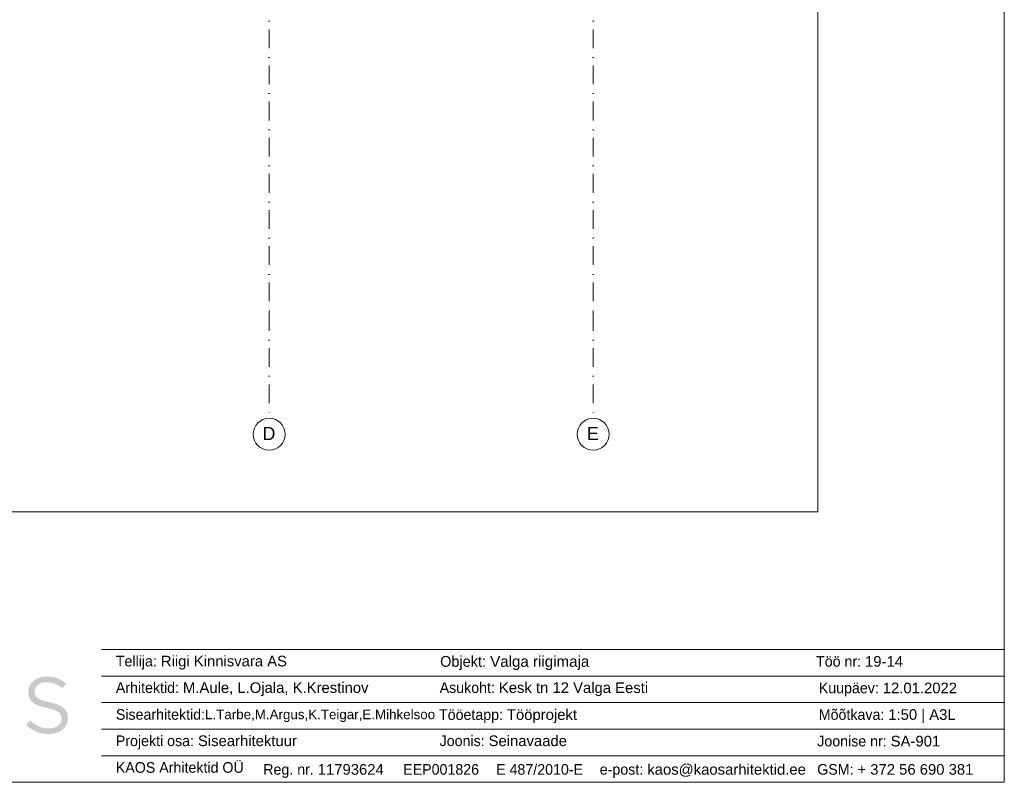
# Paper-space layout 'SA-901 Seinavaade' of a CAD drawing. Header units: millimetres. Extents: x 15 to 415, y 5 to 292.
# Tile 6 of 11: x 230 to 415, y 5 to 148. Entities that reach past the tile are written whole.
import ezdxf
from ezdxf.xclip import XClip

# ---------------------------------------------------------------- set-up
doc = ezdxf.new("R2010")
doc.units = ezdxf.units.MM
doc.header["$MEASUREMENT"] = 0
doc.header["$XCLIPFRAME"] = 2
doc.linetypes.add('Dot & Dashed', pattern=[6.702778, 3.527778, -1.763889, 0, -1.411111])
doc.layers.add('AR - Teljed', color=7, linetype='Continuous')
doc.styles.add('GENERATED_STYLE_1', font='txt')
doc.styles.add('GENERATED_STYLE_2', font='txt')

# ---------------------------------------------------------------- blocks, each defined once
blk = doc.blocks.new('Drawing_1_1', base_point=(59.68, 173.49))
at = {"layer": 'AR - Teljed', "color": 251, "linetype": 'Dot & Dashed', "lineweight": 13}
for p, q in [((276.58, 153.49), (276.58, 93.49)), ((337.58, 153.49), (337.58, 93.49)), ((276.58, 93.49), (276.58, 73.49)), ((337.58, 93.49), (337.58, 73.49))]:
    blk.add_line(p, q, dxfattribs=at)
at = {"layer": 'AR - Teljed', "color": 251, "linetype": 'Continuous', "lineweight": 13}
for centre in [(276.58, 70.49), (337.58, 70.49)]:
    blk.add_circle(centre, 3, dxfattribs=at)
at = {"layer": 'AR - Teljed', "color": 251, "linetype": 'Dot & Dashed', "lineweight": 13}
for p in [(276.58, 93.49), (276.58, 93.49), (337.58, 93.49), (337.58, 93.49)]:
    blk.add_point(p, dxfattribs=at)
at = {"layer": 'AR - Teljed', "color": 251, "linetype": 'Continuous', "lineweight": 13, "char_height": 2.5, "attachment_point": 4, "style": 'GENERATED_STYLE_1'}
for s, insert in [('{\\A1;D}', (275.34, 70.63)), ('{\\A1;E}', (336.43, 70.63))]:
    blk.add_mtext(s, dxfattribs=dict(at, insert=insert))

psp = doc.layouts.new('SA-901 Seinavaade')

# ---------------------------------------------------------------- hatches: boundary and pattern name
at = {"linetype": 'Continuous', "lineweight": 9}
psp.add_hatch(color=7, dxfattribs=at).paths.add_polyline_path([(230.81, 15.77), (230.87, 15.71), (230.93, 15.66), (230.99, 15.61), (231.05, 15.56), (231.11, 15.51), (231.17, 15.47), (231.23, 15.42), (231.29, 15.37), (231.35, 15.33), (231.41, 15.28), (231.47, 15.24), (231.53, 15.19), (231.59, 15.15), (231.65, 15.11), (231.71, 15.07), (231.78, 15.03), (231.84, 14.99), (231.9, 14.95), (231.96, 14.92), (232.03, 14.88), (232.09, 14.84), (232.15, 14.81), (232.22, 14.77), (232.28, 14.74), (232.35, 14.71), (232.41, 14.68), (232.47, 14.65), (232.54, 14.62), (232.6, 14.59), (232.67, 14.56), (232.74, 14.53), (232.8, 14.5), (232.87, 14.48), (232.94, 14.45), (233, 14.43), (233.07, 14.41), (233.14, 14.38), (233.2, 14.36), (233.27, 14.34), (233.34, 14.32), (233.41, 14.3), (233.48, 14.28), (233.55, 14.27), (233.62, 14.25), (233.69, 14.23), (233.76, 14.22), (233.83, 14.2), (233.9, 14.19), (233.97, 14.18), (234.05, 14.17), (234.12, 14.16), (234.19, 14.15), (234.27, 14.14), (234.34, 14.13), (234.41, 14.12), (234.49, 14.11), (234.56, 14.11), (234.64, 14.1), (234.71, 14.1), (234.79, 14.09), (234.87, 14.09), (234.94, 14.09), (235.02, 14.09), (235.1, 14.09), (235.2, 14.09), (235.29, 14.09), (235.39, 14.09), (235.48, 14.1), (235.58, 14.11), (235.67, 14.12), (235.76, 14.13), (235.85, 14.14), (235.94, 14.15), (236.03, 14.17), (236.12, 14.19), (236.2, 14.21), (236.29, 14.23), (236.37, 14.25), (236.46, 14.27), (236.54, 14.3), (236.62, 14.32), (236.7, 14.35), (236.78, 14.38), (236.85, 14.41), (236.93, 14.45), (237, 14.48), (237.08, 14.51), (237.15, 14.55), (237.22, 14.59), (237.29, 14.63), (237.36, 14.67), (237.42, 14.71), (237.49, 14.76), (237.55, 14.8), (237.61, 14.85), (237.67, 14.9), (237.73, 14.95), (237.79, 15), (237.84, 15.05), (237.9, 15.1), (237.95, 15.16), (238, 15.21), (238.05, 15.27), (238.1, 15.33), (238.14, 15.39), (238.19, 15.45), (238.23, 15.51), (238.27, 15.57), (238.31, 15.63), (238.35, 15.7), (238.38, 15.77), (238.42, 15.83), (238.45, 15.9), (238.48, 15.97), (238.51, 16.04), (238.53, 16.11), (238.56, 16.19), (238.58, 16.26), (238.6, 16.34), (238.61, 16.41), (238.63, 16.49), (238.64, 16.57), (238.66, 16.65), (238.67, 16.73), (238.67, 16.81), (238.68, 16.89), (238.68, 16.97), (238.68, 17.09), (238.68, 17.16), (238.68, 17.23), (238.68, 17.31), (238.67, 17.38), (238.66, 17.45), (238.65, 17.52), (238.64, 17.59), (238.63, 17.65), (238.62, 17.72), (238.6, 17.79), (238.59, 17.85), (238.57, 17.91), (238.55, 17.97), (238.53, 18.04), (238.5, 18.1), (238.48, 18.16), (238.45, 18.21), (238.42, 18.27), (238.39, 18.33), (238.36, 18.38), (238.33, 18.44), (238.29, 18.49), (238.26, 18.54), (238.22, 18.6), (238.18, 18.65), (238.14, 18.7), (238.09, 18.75), (238.05, 18.8), (238, 18.84), (237.95, 18.89), (237.9, 18.94), (237.85, 18.98), (237.8, 19.03), (237.74, 19.07), (237.69, 19.11), (237.63, 19.15), (237.57, 19.2), (237.5, 19.24), (237.44, 19.28), (237.37, 19.32), (237.31, 19.35), (237.24, 19.39), (237.17, 19.43), (237.09, 19.46), (237.02, 19.5), (236.94, 19.54), (236.86, 19.57), (236.78, 19.6), (236.7, 19.64), (236.62, 19.67), (236.53, 19.7), (236.45, 19.73), (236.36, 19.76), (236.27, 19.79), (236.18, 19.82), (236.08, 19.85), (235.99, 19.88), (235.89, 19.9), (235.79, 19.93), (235.69, 19.96), (235.58, 19.98), (235.48, 20.01), (235.37, 20.03), (235.05, 20.1), (234.95, 20.13), (234.85, 20.15), (234.75, 20.17), (234.66, 20.2), (234.57, 20.22), (234.48, 20.25), (234.39, 20.27), (234.31, 20.29), (234.22, 20.32), (234.14, 20.34), (234.06, 20.37), (233.99, 20.39), (233.92, 20.42), (233.84, 20.44), (233.77, 20.47), (233.71, 20.5), (233.64, 20.52), (233.58, 20.55), (233.52, 20.58), (233.46, 20.6), (233.4, 20.63), (233.35, 20.66), (233.29, 20.69), (233.24, 20.71), (233.19, 20.74), (233.15, 20.77), (233.1, 20.8), (233.06, 20.83), (233.01, 20.86), (232.97, 20.89), (232.93, 20.92), (232.9, 20.95), (232.86, 20.98), (232.83, 21.02), (232.79, 21.05), (232.76, 21.08), (232.73, 21.11), (232.71, 21.15), (232.68, 21.18), (232.66, 21.21), (232.63, 21.25), (232.61, 21.28), (232.59, 21.32), (232.57, 21.36), (232.55, 21.39), (232.53, 21.43), (232.52, 21.47), (232.5, 21.5), (232.49, 21.54), (232.48, 21.58), (232.47, 21.62), (232.46, 21.66), (232.45, 21.7), (232.44, 21.74), (232.43, 21.79), (232.43, 21.83), (232.42, 21.87), (232.42, 21.92), (232.42, 21.96), (232.42, 22), (232.41, 22.05), (232.41, 22.13), (232.41, 22.17), (232.42, 22.21), (232.42, 22.26), (232.42, 22.3), (232.43, 22.34), (232.44, 22.39), (232.44, 22.43), (232.45, 22.47), (232.46, 22.51), (232.48, 22.55), (232.49, 22.59), (232.5, 22.63), (232.52, 22.67), (232.53, 22.71), (232.55, 22.75), (232.57, 22.79), (232.59, 22.83), (232.61, 22.86), (232.63, 22.9), (232.66, 22.94), (232.68, 22.97), (232.71, 23.01), (232.73, 23.04), (232.76, 23.08), (232.79, 23.11), (232.82, 23.14), (232.85, 23.18), (232.88, 23.21), (232.91, 23.24), (232.95, 23.27), (232.98, 23.3), (233.02, 23.33), (233.06, 23.36), (233.09, 23.38), (233.13, 23.41), (233.17, 23.44), (233.21, 23.46), (233.26, 23.49), (233.3, 23.51), (233.34, 23.53), (233.39, 23.56), (233.43, 23.58), (233.48, 23.6), (233.53, 23.62), (233.57, 23.64), (233.62, 23.66), (233.67, 23.67), (233.72, 23.69), (233.78, 23.7), (233.83, 23.72), (233.88, 23.73), (233.94, 23.75), (233.99, 23.76), (234.05, 23.77), (234.1, 23.78), (234.16, 23.79), (234.22, 23.79), (234.28, 23.8), (234.34, 23.81), (234.4, 23.81), (234.46, 23.82), (234.52, 23.82), (234.58, 23.82), (234.65, 23.82), (234.75, 23.82), (234.85, 23.82), (234.95, 23.81), (235.05, 23.8), (235.15, 23.8), (235.25, 23.78), (235.34, 23.77), (235.44, 23.75), (235.54, 23.74), (235.63, 23.72), (235.73, 23.69), (235.82, 23.67), (235.92, 23.64), (236.01, 23.61), (236.11, 23.58), (236.2, 23.55), (236.3, 23.51), (236.39, 23.47), (236.48, 23.43), (236.53, 23.41), (236.58, 23.39), (236.62, 23.37), (236.67, 23.35), (236.72, 23.32), (236.76, 23.3), (236.81, 23.27), (236.85, 23.25), (236.9, 23.22), (236.95, 23.19), (236.99, 23.17), (237.04, 23.14), (237.08, 23.11), (237.13, 23.08), (237.18, 23.05), (237.22, 23.02), (237.27, 22.99), (237.31, 22.96), (237.36, 22.93), (237.4, 22.89), (237.45, 22.86), (237.5, 22.83), (237.54, 22.79), (237.59, 22.75), (237.63, 22.72), (237.68, 22.68), (238.37, 23.59), (238.31, 23.64), (238.25, 23.69), (238.2, 23.73), (238.14, 23.77), (238.08, 23.81), (238.02, 23.86), (237.97, 23.9), (237.91, 23.94), (237.85, 23.98), (237.79, 24.01), (237.73, 24.05), (237.68, 24.09), (237.62, 24.12), (237.56, 24.16), (237.5, 24.19), (237.44, 24.23), (237.38, 24.26), (237.32, 24.29), (237.26, 24.32), (237.2, 24.35), (237.14, 24.38), (237.07, 24.41), (237.01, 24.44), (236.95, 24.46), (236.89, 24.49), (236.83, 24.51), (236.76, 24.54), (236.7, 24.56), (236.63, 24.58), (236.57, 24.61), (236.5, 24.63), (236.44, 24.65), (236.37, 24.67), (236.31, 24.69), (236.24, 24.7), (236.17, 24.72), (236.1, 24.74), (236.03, 24.75), (235.96, 24.77), (235.89, 24.78), (235.82, 24.79), (235.75, 24.81), (235.68, 24.82), (235.61, 24.83), (235.53, 24.84), (235.46, 24.84), (235.38, 24.85), (235.31, 24.86), (235.23, 24.87), (235.16, 24.87), (235.08, 24.88), (235, 24.88), (234.92, 24.88), (234.84, 24.88), (234.76, 24.89), (234.68, 24.89), (234.59, 24.89), (234.49, 24.88), (234.4, 24.88), (234.31, 24.87), (234.22, 24.86), (234.13, 24.86), (234.04, 24.84), (233.96, 24.83), (233.87, 24.82), (233.79, 24.8), (233.7, 24.78), (233.62, 24.76), (233.54, 24.74), (233.46, 24.72), (233.38, 24.7), (233.3, 24.67), (233.22, 24.64), (233.14, 24.62), (233.07, 24.59), (232.99, 24.55), (232.92, 24.52), (232.85, 24.49), (232.78, 24.45), (232.71, 24.41), (232.64, 24.38), (232.58, 24.34), (232.51, 24.3), (232.45, 24.25), (232.38, 24.21), (232.32, 24.17), (232.26, 24.12), (232.21, 24.07), (232.15, 24.02), (232.09, 23.97), (232.04, 23.92), (231.99, 23.87), (231.94, 23.82), (231.89, 23.76), (231.84, 23.71), (231.79, 23.65), (231.75, 23.6), (231.71, 23.54), (231.67, 23.48), (231.63, 23.42), (231.59, 23.36), (231.55, 23.29), (231.52, 23.23), (231.49, 23.16), (231.46, 23.1), (231.43, 23.03), (231.4, 22.97), (231.38, 22.9), (231.35, 22.83), (231.33, 22.76), (231.31, 22.69), (231.3, 22.62), (231.28, 22.55), (231.27, 22.47), (231.25, 22.4), (231.25, 22.33), (231.24, 22.25), (231.23, 22.17), (231.23, 22.1), (231.23, 21.99), (231.23, 21.91), (231.23, 21.83), (231.24, 21.76), (231.24, 21.68), (231.25, 21.6), (231.26, 21.53), (231.27, 21.46), (231.28, 21.39), (231.3, 21.32), (231.31, 21.25), (231.33, 21.18), (231.35, 21.12), (231.37, 21.05), (231.39, 20.99), (231.41, 20.93), (231.44, 20.86), (231.47, 20.8), (231.5, 20.75), (231.53, 20.69), (231.56, 20.63), (231.59, 20.57), (231.63, 20.52), (231.67, 20.47), (231.71, 20.41), (231.75, 20.36), (231.79, 20.31), (231.84, 20.26), (231.88, 20.21), (231.93, 20.16), (231.98, 20.12), (232.03, 20.07), (232.09, 20.03), (232.14, 19.98), (232.2, 19.94), (232.26, 19.9), (232.32, 19.85), (232.38, 19.81), (232.44, 19.77), (232.51, 19.73), (232.58, 19.7), (232.65, 19.66), (232.72, 19.62), (232.79, 19.59), (232.87, 19.55), (232.94, 19.51), (233.02, 19.48), (233.1, 19.45), (233.18, 19.41), (233.27, 19.38), (233.35, 19.35), (233.44, 19.32), (233.53, 19.29), (233.62, 19.26), (233.72, 19.23), (233.81, 19.2), (233.91, 19.17), (234.01, 19.14), (234.11, 19.12), (234.21, 19.09), (234.32, 19.06), (234.42, 19.04), (234.53, 19.01), (234.64, 18.99), (234.75, 18.96), (234.86, 18.94), (234.96, 18.92), (235.05, 18.9), (235.15, 18.87), (235.24, 18.85), (235.33, 18.83), (235.42, 18.81), (235.5, 18.78), (235.59, 18.76), (235.67, 18.74), (235.75, 18.71), (235.82, 18.69), (235.9, 18.66), (235.97, 18.64), (236.04, 18.62), (236.11, 18.59), (236.18, 18.57), (236.24, 18.54), (236.3, 18.51), (236.36, 18.49), (236.42, 18.46), (236.48, 18.44), (236.53, 18.41), (236.59, 18.38), (236.64, 18.36), (236.69, 18.33), (236.73, 18.3), (236.78, 18.27), (236.82, 18.24), (236.87, 18.21), (236.91, 18.18), (236.95, 18.16), (236.98, 18.13), (237.02, 18.09), (237.05, 18.06), (237.09, 18.03), (237.12, 18), (237.15, 17.97), (237.17, 17.94), (237.2, 17.9), (237.23, 17.87), (237.25, 17.84), (237.27, 17.8), (237.29, 17.77), (237.31, 17.73), (237.33, 17.7), (237.35, 17.66), (237.37, 17.62), (237.38, 17.59), (237.4, 17.55), (237.41, 17.51), (237.42, 17.47), (237.43, 17.43), (237.44, 17.39), (237.45, 17.35), (237.46, 17.31), (237.46, 17.27), (237.47, 17.23), (237.47, 17.19), (237.48, 17.14), (237.48, 17.1), (237.48, 17.06), (237.48, 17.01), (237.48, 16.94), (237.48, 16.89), (237.48, 16.84), (237.48, 16.79), (237.47, 16.75), (237.47, 16.7), (237.46, 16.65), (237.45, 16.61), (237.44, 16.56), (237.43, 16.52), (237.42, 16.47), (237.4, 16.43), (237.39, 16.39), (237.37, 16.35), (237.35, 16.3), (237.34, 16.26), (237.32, 16.22), (237.3, 16.18), (237.27, 16.14), (237.25, 16.1), (237.22, 16.06), (237.2, 16.03), (237.17, 15.99), (237.14, 15.95), (237.11, 15.92), (237.08, 15.88), (237.05, 15.85), (237.02, 15.81), (236.99, 15.78), (236.95, 15.75), (236.92, 15.72), (236.88, 15.69), (236.84, 15.66), (236.8, 15.63), (236.76, 15.6), (236.72, 15.57), (236.68, 15.54), (236.64, 15.52), (236.59, 15.49), (236.55, 15.47), (236.5, 15.44), (236.46, 15.42), (236.41, 15.4), (236.36, 15.38), (236.31, 15.36), (236.26, 15.34), (236.21, 15.32), (236.16, 15.3), (236.1, 15.29), (236.05, 15.27), (236, 15.25), (235.94, 15.24), (235.88, 15.23), (235.83, 15.22), (235.77, 15.2), (235.71, 15.2), (235.65, 15.19), (235.59, 15.18), (235.53, 15.17), (235.47, 15.17), (235.4, 15.16), (235.34, 15.16), (235.27, 15.15), (235.21, 15.15), (235.14, 15.15), (235.08, 15.15), (235.01, 15.15), (234.94, 15.16), (234.88, 15.16), (234.81, 15.16), (234.74, 15.16), (234.68, 15.17), (234.62, 15.18), (234.55, 15.18), (234.49, 15.19), (234.43, 15.2), (234.36, 15.2), (234.3, 15.21), (234.24, 15.22), (234.18, 15.23), (234.12, 15.24), (234.06, 15.26), (234, 15.27), (233.94, 15.28), (233.88, 15.3), (233.83, 15.31), (233.77, 15.33), (233.71, 15.34), (233.65, 15.36), (233.6, 15.38), (233.54, 15.4), (233.48, 15.42), (233.43, 15.44), (233.37, 15.46), (233.32, 15.48), (233.26, 15.5), (233.21, 15.52), (233.15, 15.55), (233.1, 15.57), (233.05, 15.6), (232.99, 15.62), (232.94, 15.65), (232.89, 15.68), (232.83, 15.7), (232.78, 15.73), (232.73, 15.76), (232.68, 15.79), (232.62, 15.82), (232.57, 15.85), (232.52, 15.89), (232.47, 15.92), (232.42, 15.95), (232.36, 15.99), (232.31, 16.02), (232.26, 16.06), (232.21, 16.09), (232.16, 16.13), (232.11, 16.17), (232.06, 16.21), (232, 16.25), (231.95, 16.29), (231.9, 16.33), (231.85, 16.37), (231.8, 16.41), (231.75, 16.46), (231.7, 16.5), (231.65, 16.54), (231.54, 16.64)])

# ---------------------------------------------------------------- linework, layer by layer
at = {"color": 7, "linetype": 'Continuous', "lineweight": 9, "flags": 128}
psp.add_lwpolyline([(15, 292), (415, 292), (415, 5), (15, 5)], close=True, dxfattribs=at)
for points in [[(245, 30), (415, 30)], [(245, 25), (415, 25)], [(245, 20), (415, 20)], [(245, 15), (415, 15)], [(245, 10), (415, 10)], [(245, 5), (415, 5)]]:
    psp.add_lwpolyline(points, dxfattribs=at)

# ---------------------------------------------------------------- block references
at = {"color": 7, "linetype": 'Continuous', "lineweight": 13}
ref = psp.add_blockref('Drawing_1_1', (59.68, 173.49), dxfattribs=at)
XClip(ref).set_block_clipping_path([(43.7286911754, 55.9171001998), (379.8973894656, 266.6280666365)])

# ---------------------------------------------------------------- texts
at = {"color": 7, "linetype": 'Continuous', "lineweight": 9, "attachment_point": 1}
for s, insert, char_height, style in [('{\\A1;Tellija: }{\\A1;\\fArial Baltic|b0|i0|c186|p34;Riigi Kinnisvara AS}', (247.71, 28.81), 2, 'GENERATED_STYLE_2'), ('{\\A1;Objekt:}{\\A1;\\fArial Baltic|b0|i0|c186|p34; Valga riigimaja}', (308.77, 28.77), 2.0375, 'GENERATED_STYLE_2'), ('{\\A1;Töö nr: }{\\A1;\\fArial Baltic|b0|i0|c186|p34;19-14}', (379.56, 28.75), 2, 'GENERATED_STYLE_2'), ('{\\A1;Arhitektid: }{\\A1;\\fArial Baltic|b0|i0|c186|p34;M.Aule, L.Ojala, K.Krestinov}', (247.71, 23.81), 2, 'GENERATED_STYLE_2'), ('{\\A1;Asukoht: }{\\A1;\\fArial Baltic|b0|i0|c186|p34;Kesk tn 12 Valga Eesti}', (308.68, 23.81), 2, 'GENERATED_STYLE_2'), ('{\\A1;Kuupäev: }{\\A1;\\fArial Baltic|b0|i0|c186|p34;12.01.2022}', (380.07, 23.75), 2, 'GENERATED_STYLE_2'), ('{\\A1;Sisearhitektid:}{\\A1;\\fArial Baltic|b0|i0|c186|p34;\\H0.90000x;L.Tarbe,M.Argus,K.Teigar,E.Mihkelsoo}', (247.71, 18.77), 2, 'GENERATED_STYLE_2'), ('{\\A1;Tööetapp: }{\\A1;\\fArial Baltic|b0|i0|c186|p34;Tööprojekt}', (308.56, 18.74), 2, 'GENERATED_STYLE_2'), ('{\\A1;Mõõtkava: }{\\A1;\\fArial Baltic|b0|i0|c186|p34;1:50 | A3L}', (380.07, 18.75), 2, 'GENERATED_STYLE_2'), ('{\\A1;Projekti osa: }{\\A1;\\fArial Baltic|b0|i0|c186|p34;Sisearhitektuur}', (247.71, 13.81), 2, 'GENERATED_STYLE_2'), ('{\\A1;Joonis: }{\\A1;\\fArial Baltic|b0|i0|c186|p34;Seinavaade}', (308.68, 13.81), 2, 'GENERATED_STYLE_2'), ('{\\A1;Joonise nr: }{\\A1;\\fArial Baltic|b0|i0|c186|p34;SA-901}', (379.78, 13.75), 2, 'GENERATED_STYLE_2'), ('{\\A1;KAOS Arhitektid OÜ}', (247.71, 8.79), 2, 'GENERATED_STYLE_1'), ('{\\A1;Reg. nr. }{\\A1;\\fArial Baltic|b0|i0|c186|p34;11793624}', (275.47, 8.43), 2, 'GENERATED_STYLE_2'), ('{\\A1;EEP001826}', (301.82, 8.43), 2, 'GENERATED_STYLE_1'), ('{\\A1;E 487/2010-E}', (319.32, 8.43), 2, 'GENERATED_STYLE_1'), ('{\\A1;e-post:}{\\A1;\\fArial Baltic|b0|i0|c186|p34; kaos@kaosarhitektid.ee}', (338.83, 8.43), 2, 'GENERATED_STYLE_2'), ('{\\A1;GSM: }{\\A1;\\fArial Baltic|b0|i0|c186|p34;+ 372 56 690 381}', (379.77, 8.43), 2, 'GENERATED_STYLE_2')]:
    psp.add_mtext(s, dxfattribs=dict(at, insert=insert, char_height=char_height, style=style))

doc.saveas('drawing.dxf')
